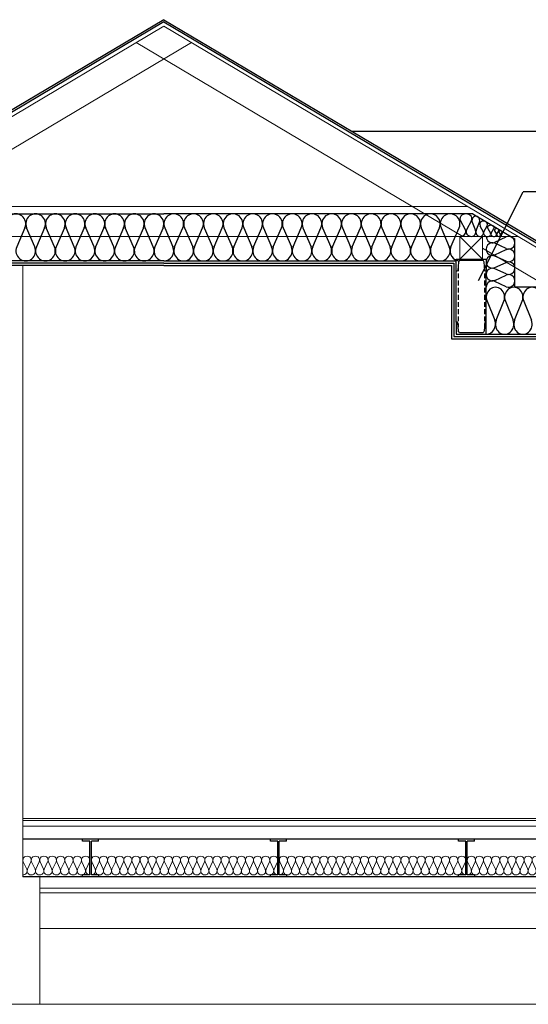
# Model space of a CAD drawing. Header units: millimetres. Extents: x -39 to 2061, y 142 to 1627.
# Tile 5 of 9: x 821 to 1092, y 740 to 1263. Entities that reach past the tile are written whole.
import ezdxf

# ---------------------------------------------------------------- set-up
doc = ezdxf.new("R2010")
doc.units = ezdxf.units.MM
doc.linetypes.add('DASHED', pattern=[19.05, 12.7, -6.35])
for name, color, linetype in [('__opis pomocnicze', 9, 'Continuous'), ('__SZRAF', 8, 'Continuous'), ('_STAL', 3, 'Continuous'), ('_STAL cienka przerywana', 9, 'DASHED'), ('_STROP opis', 4, 'Continuous'), ('INWENT STROPY', 7, 'Continuous')]:
    doc.layers.add(name, color=color, linetype=linetype)
doc.layers.add('INWENT STROPY_Nr_Pióra__2', color=7, linetype='Continuous', lineweight=13, true_color=0x7f7f7f)
doc.layers.add('Inwentaryzacja Konst._Nr_Pióra__3', color=7, linetype='Continuous', lineweight=20, true_color=0xff6600)
doc.layers.add('INWENT.ŚCIANY_Nr_Pióra__1', color=7, linetype='Continuous', lineweight=25)

# ---------------------------------------------------------------- blocks, each defined once
blk = doc.blocks.new('Izolacja cieplna 14_46', base_point=(-186249.6, 7553.2))
at = {"layer": 'INWENT STROPY_Nr_Pióra__2', "linetype": 'Continuous'}
for p, q in [((-186247.8, 7623.4), (-186229.8, 7583)), ((-186226.2, 7583), (-186208.3, 7623.4)), ((-186204.7, 7623.4), (-186186.7, 7583)), ((-186183.1, 7583), (-186165.1, 7623.4)), ((-186161.5, 7623.4), (-186143.6, 7583)), ((-186140, 7583), (-186122, 7623.4)), ((-186118.4, 7623.4), (-186100.4, 7583)), ((-186096.8, 7583), (-186078.9, 7623.4)), ((-186075.3, 7623.4), (-186057.3, 7583)), ((-186053.7, 7583), (-186035.8, 7623.4)), ((-186032.1, 7623.4), (-186014.2, 7583)), ((-186010.6, 7583), (-185992.6, 7623.4)), ((-185989, 7623.4), (-185971.1, 7583)), ((-185967.4, 7583), (-185949.5, 7623.4)), ((-185945.9, 7623.4), (-185927.9, 7583)), ((-185924.3, 7583), (-185906.4, 7623.4)), ((-185902.7, 7623.4), (-185884.8, 7583)), ((-185881.2, 7583), (-185863.2, 7623.4)), ((-185859.6, 7623.4), (-185841.7, 7583)), ((-185838, 7583), (-185820.1, 7623.4)), ((-185816.5, 7623.4), (-185798.5, 7583)), ((-185794.9, 7583), (-185777, 7623.4)), ((-185773.3, 7623.4), (-185755.4, 7583)), ((-185751.8, 7583), (-185733.8, 7623.4)), ((-185730.2, 7623.4), (-185712.3, 7583)), ((-185708.7, 7583), (-185690.7, 7623.4)), ((-185687.1, 7623.4), (-185669.1, 7583)), ((-185665.5, 7583), (-185647.6, 7623.4)), ((-185644, 7623.4), (-185626, 7583)), ((-185622.4, 7583), (-185604.4, 7623.4)), ((-185600.8, 7623.4), (-185582.9, 7583)), ((-185579.3, 7583), (-185561.3, 7623.4)), ((-185557.7, 7623.4), (-185539.8, 7583)), ((-185536.1, 7583), (-185518.2, 7623.4)), ((-185514.6, 7623.4), (-185496.6, 7583)), ((-185493, 7583), (-185475.1, 7623.4)), ((-185471.4, 7623.4), (-185453.5, 7583)), ((-185449.9, 7583), (-185431.9, 7623.4)), ((-185428.3, 7623.4), (-185410.4, 7583)), ((-185406.7, 7583), (-185388.8, 7623.4)), ((-185385.2, 7623.4), (-185367.2, 7583)), ((-185363.6, 7583), (-185345.7, 7623.4)), ((-185342, 7623.4), (-185324.1, 7583)), ((-185320.5, 7583), (-185302.5, 7623.4)), ((-185298.9, 7623.4), (-185281, 7583)), ((-185277.3, 7583), (-185259.4, 7623.4))]:
    blk.add_line(p, q, dxfattribs=at)
for centre, start_param, end_param in [((-186228, 7631.9), 5.870392, 9.837571), ((-186184.9, 7631.9), 5.870392, 9.837571), ((-186141.8, 7631.9), 5.870392, 9.837571), ((-186098.6, 7631.9), 5.870392, 9.837571), ((-186055.5, 7631.9), 5.870392, 9.837571), ((-186012.4, 7631.9), 5.870392, 9.837571), ((-185969.2, 7631.9), 5.870392, 9.837571), ((-185926.1, 7631.9), 5.870392, 9.837571), ((-185883, 7631.9), 5.870392, 9.837571), ((-185839.9, 7631.9), 5.870392, 9.837571), ((-185796.7, 7631.9), 5.870392, 9.837571), ((-185753.6, 7631.9), 5.870392, 9.837571), ((-185710.5, 7631.9), 5.870392, 9.837571), ((-185667.3, 7631.9), 5.870392, 9.837571), ((-185624.2, 7631.9), 5.870392, 9.837571), ((-185581.1, 7631.9), 5.870392, 9.837571), ((-185537.9, 7631.9), 5.870392, 9.837571), ((-185494.8, 7631.9), 5.870392, 9.837571), ((-185451.7, 7631.9), 5.870392, 9.837571), ((-185408.6, 7631.9), 5.870392, 9.837571), ((-185365.4, 7631.9), 5.870392, 9.837571), ((-185322.3, 7631.9), 5.870392, 9.837571), ((-185279.2, 7631.9), 5.870392, 9.837571), ((-186249.6, 7574.4), 4.712389, 6.695979), ((-186206.5, 7574.4), 2.7288, 6.695979), ((-186163.3, 7574.4), 2.7288, 6.695979), ((-186120.2, 7574.4), 2.7288, 6.695979), ((-186077.1, 7574.4), 2.7288, 6.695979), ((-186033.9, 7574.4), 2.7288, 6.695979), ((-185990.8, 7574.4), 2.7288, 6.695979), ((-185947.7, 7574.4), 2.7288, 6.695979), ((-185904.6, 7574.4), 2.7288, 6.695979), ((-185861.4, 7574.4), 2.7288, 6.695979), ((-185818.3, 7574.4), 2.7288, 6.695979), ((-185775.2, 7574.4), 2.7288, 6.695979), ((-185732, 7574.4), 2.7288, 6.695979), ((-185688.9, 7574.4), 2.7288, 6.695979), ((-185645.8, 7574.4), 2.7288, 6.695979), ((-185602.6, 7574.4), 2.7288, 6.695979), ((-185559.5, 7574.4), 2.7288, 6.695979), ((-185516.4, 7574.4), 2.7288, 6.695979), ((-185473.2, 7574.4), 2.7288, 6.695979), ((-185430.1, 7574.4), 2.7288, 6.695979), ((-185387, 7574.4), 2.7288, 6.695979), ((-185343.9, 7574.4), 2.7288, 6.695979), ((-185300.7, 7574.4), 2.7288, 6.695979), ((-185257.6, 7574.4), 2.7288, 4.712389)]:
    blk.add_ellipse(centre, major_axis=(21.6, 0), ratio=0.986209, start_param=start_param, end_param=end_param, dxfattribs=at)
blk = doc.blocks.new('Izolacja cieplna 14_50', base_point=(-184249.6, 7553.2))
at = {"layer": 'INWENT STROPY_Nr_Pióra__2', "linetype": 'Continuous'}
for p, q in [((-184247.8, 7623.4), (-184229.8, 7583)), ((-184226.2, 7583), (-184208.3, 7623.4)), ((-184204.7, 7623.4), (-184186.7, 7583)), ((-184183.1, 7583), (-184165.1, 7623.4)), ((-184161.5, 7623.4), (-184143.6, 7583)), ((-184140, 7583), (-184122, 7623.4)), ((-184118.4, 7623.4), (-184100.4, 7583)), ((-184096.8, 7583), (-184078.9, 7623.4)), ((-184075.3, 7623.4), (-184057.3, 7583)), ((-184053.7, 7583), (-184035.8, 7623.4)), ((-184032.1, 7623.4), (-184014.2, 7583)), ((-184010.6, 7583), (-183992.6, 7623.4)), ((-183989, 7623.4), (-183971.1, 7583)), ((-183967.4, 7583), (-183949.5, 7623.4)), ((-183945.9, 7623.4), (-183927.9, 7583)), ((-183924.3, 7583), (-183906.4, 7623.4)), ((-183902.7, 7623.4), (-183884.8, 7583)), ((-183881.2, 7583), (-183863.2, 7623.4)), ((-183859.6, 7623.4), (-183841.7, 7583)), ((-183838, 7583), (-183820.1, 7623.4)), ((-183816.5, 7623.4), (-183798.5, 7583)), ((-183794.9, 7583), (-183777, 7623.4)), ((-183773.3, 7623.4), (-183755.4, 7583)), ((-183751.8, 7583), (-183733.8, 7623.4)), ((-183730.2, 7623.4), (-183712.3, 7583)), ((-183708.7, 7583), (-183690.7, 7623.4)), ((-183687.1, 7623.4), (-183669.1, 7583)), ((-183665.5, 7583), (-183647.6, 7623.4)), ((-183644, 7623.4), (-183626, 7583)), ((-183622.4, 7583), (-183604.4, 7623.4)), ((-183600.8, 7623.4), (-183582.9, 7583)), ((-183579.3, 7583), (-183561.3, 7623.4)), ((-183557.7, 7623.4), (-183539.8, 7583)), ((-183536.1, 7583), (-183518.2, 7623.4)), ((-183514.6, 7623.4), (-183496.6, 7583)), ((-183493, 7583), (-183475.1, 7623.4)), ((-183471.4, 7623.4), (-183453.5, 7583)), ((-183449.9, 7583), (-183431.9, 7623.4)), ((-183428.3, 7623.4), (-183410.4, 7583)), ((-183406.7, 7583), (-183388.8, 7623.4)), ((-183385.2, 7623.4), (-183367.2, 7583)), ((-183363.6, 7583), (-183345.7, 7623.4)), ((-183342, 7623.4), (-183324.1, 7583)), ((-183320.5, 7583), (-183302.5, 7623.4)), ((-183298.9, 7623.4), (-183281, 7583)), ((-183277.3, 7583), (-183259.4, 7623.4))]:
    blk.add_line(p, q, dxfattribs=at)
for centre, start_param, end_param in [((-184228, 7631.9), 5.870392, 9.837571), ((-184184.9, 7631.9), 5.870392, 9.837571), ((-184141.8, 7631.9), 5.870392, 9.837571), ((-184098.6, 7631.9), 5.870392, 9.837571), ((-184055.5, 7631.9), 5.870392, 9.837571), ((-184012.4, 7631.9), 5.870392, 9.837571), ((-183969.2, 7631.9), 5.870392, 9.837571), ((-183926.1, 7631.9), 5.870392, 9.837571), ((-183883, 7631.9), 5.870392, 9.837571), ((-183839.9, 7631.9), 5.870392, 9.837571), ((-183796.7, 7631.9), 5.870392, 9.837571), ((-183753.6, 7631.9), 5.870392, 9.837571), ((-183710.5, 7631.9), 5.870392, 9.837571), ((-183667.3, 7631.9), 5.870392, 9.837571), ((-183624.2, 7631.9), 5.870392, 9.837571), ((-183581.1, 7631.9), 5.870392, 9.837571), ((-183537.9, 7631.9), 5.870392, 9.837571), ((-183494.8, 7631.9), 5.870392, 9.837571), ((-183451.7, 7631.9), 5.870392, 9.837571), ((-183408.6, 7631.9), 5.870392, 9.837571), ((-183365.4, 7631.9), 5.870392, 9.837571), ((-183322.3, 7631.9), 5.870392, 9.837571), ((-183279.2, 7631.9), 5.870392, 9.837571), ((-184249.6, 7574.4), 4.712389, 6.695979), ((-184206.5, 7574.4), 2.7288, 6.695979), ((-184163.3, 7574.4), 2.7288, 6.695979), ((-184120.2, 7574.4), 2.7288, 6.695979), ((-184077.1, 7574.4), 2.7288, 6.695979), ((-184033.9, 7574.4), 2.7288, 6.695979), ((-183990.8, 7574.4), 2.7288, 6.695979), ((-183947.7, 7574.4), 2.7288, 6.695979), ((-183904.6, 7574.4), 2.7288, 6.695979), ((-183861.4, 7574.4), 2.7288, 6.695979), ((-183818.3, 7574.4), 2.7288, 6.695979), ((-183775.2, 7574.4), 2.7288, 6.695979), ((-183732, 7574.4), 2.7288, 6.695979), ((-183688.9, 7574.4), 2.7288, 6.695979), ((-183645.8, 7574.4), 2.7288, 6.695979), ((-183602.6, 7574.4), 2.7288, 6.695979), ((-183559.5, 7574.4), 2.7288, 6.695979), ((-183516.4, 7574.4), 2.7288, 6.695979), ((-183473.2, 7574.4), 2.7288, 6.695979), ((-183430.1, 7574.4), 2.7288, 6.695979), ((-183387, 7574.4), 2.7288, 6.695979), ((-183343.9, 7574.4), 2.7288, 6.695979), ((-183300.7, 7574.4), 2.7288, 6.695979), ((-183257.6, 7574.4), 2.7288, 4.712389)]:
    blk.add_ellipse(centre, major_axis=(21.6, 0), ratio=0.986209, start_param=start_param, end_param=end_param, dxfattribs=at)
blk = doc.blocks.new('Izolacja cieplna 14_59', base_point=(-186613.6, 7553.2))
at = {"layer": 'INWENT STROPY_Nr_Pióra__2', "linetype": 'Continuous'}
for p, q in [((-186611.7, 7623.4), (-186593.2, 7583)), ((-186589.5, 7583), (-186571, 7623.4)), ((-186567.2, 7623.4), (-186548.7, 7583)), ((-186545, 7583), (-186526.5, 7623.4)), ((-186522.7, 7623.4), (-186504.2, 7583)), ((-186500.5, 7583), (-186482, 7623.4)), ((-186478.2, 7623.4), (-186459.7, 7583)), ((-186456, 7583), (-186437.5, 7623.4)), ((-186433.7, 7623.4), (-186415.2, 7583)), ((-186411.5, 7583), (-186393, 7623.4)), ((-186389.2, 7623.4), (-186370.7, 7583)), ((-186367, 7583), (-186348.5, 7623.4)), ((-186344.7, 7623.4), (-186326.2, 7583)), ((-186322.5, 7583), (-186304, 7623.4)), ((-186300.2, 7623.4), (-186281.7, 7583)), ((-186278, 7583), (-186259.5, 7623.4))]:
    blk.add_line(p, q, dxfattribs=at)
for centre, start_param, end_param in [((-186591.3, 7631.9), 5.870392, 9.837571), ((-186546.8, 7631.9), 5.870392, 9.837571), ((-186502.3, 7631.9), 5.870392, 9.837571), ((-186457.8, 7631.9), 5.870392, 9.837571), ((-186413.3, 7631.9), 5.870392, 9.837571), ((-186368.8, 7631.9), 5.870392, 9.837571), ((-186324.3, 7631.9), 5.870392, 9.837571), ((-186279.8, 7631.9), 5.870392, 9.837571), ((-186613.6, 7574.4), 4.712389, 6.695979), ((-186569.1, 7574.4), 2.7288, 6.695979), ((-186524.6, 7574.4), 2.7288, 6.695979), ((-186480.1, 7574.4), 2.7288, 6.695979), ((-186435.6, 7574.4), 2.7288, 6.695979), ((-186391.1, 7574.4), 2.7288, 6.695979), ((-186346.6, 7574.4), 2.7288, 6.695979), ((-186302.1, 7574.4), 2.7288, 6.695979), ((-186257.6, 7574.4), 2.7288, 4.712389)]:
    blk.add_ellipse(centre, major_axis=(22.2, 0), ratio=0.955857, start_param=start_param, end_param=end_param, dxfattribs=at)
blk = doc.blocks.new('Izolacja cieplna 14_74', base_point=(-185249.6, 7553.2))
at = {"layer": 'INWENT STROPY_Nr_Pióra__2', "linetype": 'Continuous'}
for p, q in [((-185247.8, 7623.4), (-185229.8, 7583)), ((-185226.2, 7583), (-185208.3, 7623.4)), ((-185204.7, 7623.4), (-185186.7, 7583)), ((-185183.1, 7583), (-185165.1, 7623.4)), ((-185161.5, 7623.4), (-185143.6, 7583)), ((-185140, 7583), (-185122, 7623.4)), ((-185118.4, 7623.4), (-185100.4, 7583)), ((-185096.8, 7583), (-185078.9, 7623.4)), ((-185075.3, 7623.4), (-185057.3, 7583)), ((-185053.7, 7583), (-185035.8, 7623.4)), ((-185032.1, 7623.4), (-185014.2, 7583)), ((-185010.6, 7583), (-184992.6, 7623.4)), ((-184989, 7623.4), (-184971.1, 7583)), ((-184967.4, 7583), (-184949.5, 7623.4)), ((-184945.9, 7623.4), (-184927.9, 7583)), ((-184924.3, 7583), (-184906.4, 7623.4)), ((-184902.7, 7623.4), (-184884.8, 7583)), ((-184881.2, 7583), (-184863.2, 7623.4)), ((-184859.6, 7623.4), (-184841.7, 7583)), ((-184838, 7583), (-184820.1, 7623.4)), ((-184816.5, 7623.4), (-184798.5, 7583)), ((-184794.9, 7583), (-184777, 7623.4)), ((-184773.3, 7623.4), (-184755.4, 7583)), ((-184751.8, 7583), (-184733.8, 7623.4)), ((-184730.2, 7623.4), (-184712.3, 7583)), ((-184708.7, 7583), (-184690.7, 7623.4)), ((-184687.1, 7623.4), (-184669.1, 7583)), ((-184665.5, 7583), (-184647.6, 7623.4)), ((-184644, 7623.4), (-184626, 7583)), ((-184622.4, 7583), (-184604.4, 7623.4)), ((-184600.8, 7623.4), (-184582.9, 7583)), ((-184579.3, 7583), (-184561.3, 7623.4)), ((-184557.7, 7623.4), (-184539.8, 7583)), ((-184536.1, 7583), (-184518.2, 7623.4)), ((-184514.6, 7623.4), (-184496.6, 7583)), ((-184493, 7583), (-184475.1, 7623.4)), ((-184471.4, 7623.4), (-184453.5, 7583)), ((-184449.9, 7583), (-184431.9, 7623.4)), ((-184428.3, 7623.4), (-184410.4, 7583)), ((-184406.7, 7583), (-184388.8, 7623.4)), ((-184385.2, 7623.4), (-184367.2, 7583)), ((-184363.6, 7583), (-184345.7, 7623.4)), ((-184342, 7623.4), (-184324.1, 7583)), ((-184320.5, 7583), (-184302.5, 7623.4)), ((-184298.9, 7623.4), (-184281, 7583)), ((-184277.3, 7583), (-184259.4, 7623.4))]:
    blk.add_line(p, q, dxfattribs=at)
for centre, start_param, end_param in [((-185228, 7631.9), 5.870392, 9.837571), ((-185184.9, 7631.9), 5.870392, 9.837571), ((-185141.8, 7631.9), 5.870392, 9.837571), ((-185098.6, 7631.9), 5.870392, 9.837571), ((-185055.5, 7631.9), 5.870392, 9.837571), ((-185012.4, 7631.9), 5.870392, 9.837571), ((-184969.2, 7631.9), 5.870392, 9.837571), ((-184926.1, 7631.9), 5.870392, 9.837571), ((-184883, 7631.9), 5.870392, 9.837571), ((-184839.9, 7631.9), 5.870392, 9.837571), ((-184796.7, 7631.9), 5.870392, 9.837571), ((-184753.6, 7631.9), 5.870392, 9.837571), ((-184710.5, 7631.9), 5.870392, 9.837571), ((-184667.3, 7631.9), 5.870392, 9.837571), ((-184624.2, 7631.9), 5.870392, 9.837571), ((-184581.1, 7631.9), 5.870392, 9.837571), ((-184537.9, 7631.9), 5.870392, 9.837571), ((-184494.8, 7631.9), 5.870392, 9.837571), ((-184451.7, 7631.9), 5.870392, 9.837571), ((-184408.6, 7631.9), 5.870392, 9.837571), ((-184365.4, 7631.9), 5.870392, 9.837571), ((-184322.3, 7631.9), 5.870392, 9.837571), ((-184279.2, 7631.9), 5.870392, 9.837571), ((-185249.6, 7574.4), 4.712389, 6.695979), ((-185206.5, 7574.4), 2.7288, 6.695979), ((-185163.3, 7574.4), 2.7288, 6.695979), ((-185120.2, 7574.4), 2.7288, 6.695979), ((-185077.1, 7574.4), 2.7288, 6.695979), ((-185033.9, 7574.4), 2.7288, 6.695979), ((-184990.8, 7574.4), 2.7288, 6.695979), ((-184947.7, 7574.4), 2.7288, 6.695979), ((-184904.6, 7574.4), 2.7288, 6.695979), ((-184861.4, 7574.4), 2.7288, 6.695979), ((-184818.3, 7574.4), 2.7288, 6.695979), ((-184775.2, 7574.4), 2.7288, 6.695979), ((-184732, 7574.4), 2.7288, 6.695979), ((-184688.9, 7574.4), 2.7288, 6.695979), ((-184645.8, 7574.4), 2.7288, 6.695979), ((-184602.6, 7574.4), 2.7288, 6.695979), ((-184559.5, 7574.4), 2.7288, 6.695979), ((-184516.4, 7574.4), 2.7288, 6.695979), ((-184473.2, 7574.4), 2.7288, 6.695979), ((-184430.1, 7574.4), 2.7288, 6.695979), ((-184387, 7574.4), 2.7288, 6.695979), ((-184343.9, 7574.4), 2.7288, 6.695979), ((-184300.7, 7574.4), 2.7288, 6.695979), ((-184257.6, 7574.4), 2.7288, 4.712389)]:
    blk.add_ellipse(centre, major_axis=(21.6, 0), ratio=0.986209, start_param=start_param, end_param=end_param, dxfattribs=at)

msp = doc.modelspace()

# ---------------------------------------------------------------- linework, layer by layer
at = {"layer": '__opis pomocnicze'}
msp.add_line((1200.37, 1172.01), (1088.91, 1172.01), dxfattribs=at)
msp.add_lwpolyline([(1065.11, 1124.81), (1088.91, 1172.01)], dxfattribs=at)
at = {"layer": '__SZRAF', "linetype": 'Continuous'}
for p, q in [((897.74, 1263.49), (243.93, 875.69)), ((897.74, 1262.33), (243.93, 874.53)), ((897.74, 1263.49), (1551.54, 875.69)), ((897.74, 1262.33), (1551.54, 874.53)), ((997.62, 1204.24), (1310.19, 1204.24)), ((733.47, 1160.24), (897.74, 1160.24)), ((1062, 1160.24), (897.74, 1160.24)), ((1062, 1160.24), (1084.37, 1146.98)), ((823.8, 1152.79), (819.43, 1142.69)), ((829.05, 1142.69), (824.68, 1152.79)), ((834.3, 1152.79), (829.93, 1142.69)), ((839.55, 1142.69), (835.18, 1152.79)), ((844.8, 1152.79), (840.43, 1142.69)), ((850.05, 1142.69), (845.68, 1152.79)), ((855.3, 1152.79), (850.93, 1142.69)), ((860.55, 1142.69), (856.18, 1152.79)), ((865.8, 1152.79), (861.43, 1142.69)), ((871.05, 1142.69), (866.68, 1152.79)), ((876.3, 1152.79), (871.93, 1142.69)), ((881.55, 1142.69), (877.18, 1152.79)), ((886.8, 1152.79), (882.43, 1142.69)), ((892.05, 1142.69), (887.68, 1152.79)), ((897.3, 1152.79), (892.93, 1142.69)), ((898.18, 1152.79), (902.55, 1142.69)), ((903.43, 1142.69), (907.8, 1152.79)), ((908.68, 1152.79), (913.05, 1142.69)), ((913.93, 1142.69), (918.3, 1152.79)), ((919.18, 1152.79), (923.55, 1142.69)), ((924.43, 1142.69), (928.8, 1152.79)), ((929.68, 1152.79), (934.05, 1142.69)), ((934.93, 1142.69), (939.3, 1152.79)), ((940.18, 1152.79), (944.55, 1142.69)), ((945.43, 1142.69), (949.8, 1152.79)), ((950.68, 1152.79), (955.05, 1142.69)), ((955.93, 1142.69), (960.3, 1152.79)), ((961.18, 1152.79), (965.55, 1142.69)), ((966.43, 1142.69), (970.8, 1152.79)), ((971.68, 1152.79), (976.05, 1142.69)), ((976.93, 1142.69), (981.3, 1152.79)), ((982.18, 1152.79), (986.55, 1142.69)), ((987.43, 1142.69), (991.8, 1152.79)), ((992.68, 1152.79), (997.05, 1142.69)), ((997.93, 1142.69), (1002.3, 1152.79)), ((1003.18, 1152.79), (1007.55, 1142.69)), ((1008.43, 1142.69), (1012.8, 1152.79)), ((1013.68, 1152.79), (1018.05, 1142.69)), ((1018.93, 1142.69), (1023.3, 1152.79)), ((1024.18, 1152.79), (1028.55, 1142.69)), ((1029.43, 1142.69), (1033.8, 1152.79)), ((1034.68, 1152.79), (1039.05, 1142.69)), ((1039.93, 1142.69), (1044.3, 1152.79)), ((1045.18, 1152.79), (1049.55, 1142.69)), ((1050.43, 1142.69), (1054.8, 1152.79)), ((1058.16, 1151.82), (1055.51, 1156.67)), ((1061.36, 1156.67), (1058.7, 1151.82)), ((1061.8, 1155.76), (1063.5, 1151.43)), ((1063.85, 1151.43), (1065.55, 1155.76)), ((1065.89, 1153.95), (1067.6, 1150.67)), ((1067.94, 1150.67), (1069.64, 1153.95)), ((1069.97, 1152.4), (1071.49, 1150.01)), ((1071.79, 1150.01), (1073.31, 1152.4)), ((1073.66, 1151.15), (1074.65, 1149.48)), ((1073.75, 1145.15), (1079.86, 1147.96)), ((1074.85, 1149.48), (1075.84, 1151.15)), ((1076.01, 1150.35), (1076.73, 1149.14)), ((1076.88, 1149.14), (1077.6, 1150.35)), ((1084.37, 1121.24), (1084.37, 1146.98)), ((1079.86, 1141.78), (1073.75, 1144.59)), ((1073.75, 1138.4), (1079.86, 1141.21)), ((1079.86, 1135.03), (1073.75, 1137.84)), ((897.74, 1135.24), (742.24, 1135.24)), ((897.74, 1133.99), (743.49, 1133.99)), ((897.74, 1132.74), (744.74, 1132.74)), ((897.74, 1135.24), (1053.24, 1135.24)), ((897.74, 1133.99), (1051.99, 1133.99)), ((897.74, 1132.74), (1050.74, 1132.74)), ((1050.74, 1132.74), (1050.74, 1093.74)), ((1051.99, 1133.99), (1051.99, 1094.99)), ((1073.75, 1131.65), (1079.86, 1134.46)), ((1079.86, 1128.28), (1073.75, 1131.09)), ((1073.75, 1124.9), (1079.86, 1127.71)), ((1079.86, 1121.53), (1073.75, 1124.34)), ((1127.76, 1121.24), (1084.37, 1121.24)), ((1069.65, 1113.79), (1073.7, 1103.69)), ((1074.52, 1103.69), (1078.58, 1113.79)), ((1079.4, 1113.79), (1083.46, 1103.69)), ((1084.28, 1103.69), (1088.33, 1113.79)), ((1089.15, 1113.79), (1093.21, 1103.69)), ((1051.99, 1094.99), (1120.56, 1094.99)), ((1053.24, 1096.24), (1120.95, 1096.24)), ((1050.74, 1093.74), (1120.22, 1093.74))]:
    msp.add_line(p, q, dxfattribs=at)
for centre, major_axis, ratio, start_param, end_param in [((818.99, 1154.93), (0, -5.32), 0.987408, 1.158003, 5.125183), ((829.49, 1154.93), (0, -5.32), 0.987408, 1.158003, 5.125183), ((839.99, 1154.93), (0, -5.32), 0.987408, 1.158003, 5.125183), ((850.49, 1154.93), (0, -5.32), 0.987408, 1.158003, 5.125183), ((860.99, 1154.93), (0, -5.32), 0.987408, 1.158003, 5.125183), ((871.49, 1154.93), (0, -5.32), 0.987408, 1.158003, 5.125183), ((881.99, 1154.93), (0, -5.32), 0.987408, 1.158003, 5.125183), ((892.49, 1154.93), (0, -5.32), 0.987408, 1.158003, 5.125183), ((902.99, 1154.93), (0, 5.32), 0.987408, 4.299595, 8.266775), ((913.49, 1154.93), (0, 5.32), 0.987408, 4.299595, 8.266775), ((923.99, 1154.93), (0, 5.32), 0.987408, 4.299595, 8.266775), ((934.49, 1154.93), (0, 5.32), 0.987408, 4.299595, 8.266775), ((944.99, 1154.93), (0, 5.32), 0.987408, 4.299595, 8.266775), ((955.49, 1154.93), (0, 5.32), 0.987408, 4.299595, 8.266775), ((965.99, 1154.93), (0, 5.32), 0.987408, 4.299595, 8.266775), ((976.49, 1154.93), (0, 5.32), 0.987408, 4.299595, 8.266775), ((986.99, 1154.93), (0, 5.32), 0.987408, 4.299595, 8.266775), ((997.49, 1154.93), (0, 5.32), 0.987408, 4.299595, 8.266775), ((1007.99, 1154.93), (0, 5.32), 0.987408, 4.299595, 8.266775), ((1018.49, 1154.93), (0, 5.32), 0.987408, 4.299595, 8.266775), ((1028.99, 1154.93), (0, 5.32), 0.987408, 4.299595, 8.266775), ((1039.49, 1154.93), (0, 5.32), 0.987408, 4.299595, 8.266775), ((1049.99, 1154.93), (0, 5.32), 0.987408, 4.299595, 8.266775), ((1058.43, 1157.69), (-3.19, 0), 0.799024, 2.728799, 6.695979), ((1063.67, 1156.67), (0, 2.28), 0.899208, 4.299595, 8.266775), ((1055.24, 1150.8), (-3.19, 0), 0.799024, 1.570796, 3.554385), ((1061.63, 1150.8), (-3.19, 0), 0.799024, 5.870392, 7.853982), ((1067.77, 1154.65), (2.05, 0), 0.844641, 5.870392, 9.837571), ((1071.64, 1152.91), (1.82, 0), 0.690752, 5.870392, 9.837571), ((1074.75, 1151.5), (1.19, 0), 0.738301, 5.870392, 9.837571), ((1061.63, 1150.52), (0, 2.28), 0.899208, 3.141593, 5.125182), ((1065.72, 1150.52), (0, 2.28), 0.899208, 1.158004, 3.141593), ((1065.72, 1149.97), (2.05, 0), 0.844641, 4.712389, 6.695979), ((1069.82, 1149.97), (2.05, 0), 0.844641, 2.7288, 4.712389), ((1072.45, 1148.24), (0, 3.37), 0.953287, 1.570796, 3.554385), ((1069.82, 1149.5), (1.82, 0), 0.690752, 4.712389, 6.695979), ((1073.46, 1149.5), (1.82, 0), 0.690752, 2.7288, 4.712389), ((1073.56, 1149.12), (1.19, 0), 0.738301, 4.712389, 6.695979), ((1075.94, 1149.12), (1.19, 0), 0.738301, 2.7288, 4.712389), ((1076.81, 1150.61), (0.867, 0), 0.736068, 5.870392, 9.837571), ((1075.94, 1148.88), (0.867, 0), 0.736068, 4.712389, 6.695979), ((1077.67, 1148.88), (0.867, 0), 0.736068, 2.7288, 4.712389), ((1081.15, 1144.87), (0, 3.37), 0.953287, 2.728799, 6.695979), ((824.24, 1140.56), (0, -5.32), 0.987408, 4.299595, 8.266774), ((834.74, 1140.56), (0, -5.32), 0.987408, 4.299595, 8.266774), ((845.24, 1140.56), (0, -5.32), 0.987408, 4.299595, 8.266774), ((855.74, 1140.56), (0, -5.32), 0.987408, 4.299595, 8.266774), ((866.24, 1140.56), (0, -5.32), 0.987408, 4.299595, 8.266774), ((876.74, 1140.56), (0, -5.32), 0.987408, 4.299595, 8.266774), ((887.24, 1140.56), (0, -5.32), 0.987408, 4.299595, 8.266774), ((897.74, 1140.56), (0, -5.32), 0.987408, 4.299596, 6.283185), ((897.74, 1140.56), (0, 5.32), 0.987408, 3.141593, 5.125182), ((908.24, 1140.56), (0, 5.32), 0.987408, 1.158004, 5.125183), ((918.74, 1140.56), (0, 5.32), 0.987408, 1.158004, 5.125183), ((929.24, 1140.56), (0, 5.32), 0.987408, 1.158004, 5.125183), ((939.74, 1140.56), (0, 5.32), 0.987408, 1.158004, 5.125183), ((950.24, 1140.56), (0, 5.32), 0.987408, 1.158004, 5.125183), ((960.74, 1140.56), (0, 5.32), 0.987408, 1.158004, 5.125183), ((971.24, 1140.56), (0, 5.32), 0.987408, 1.158004, 5.125183), ((981.74, 1140.56), (0, 5.32), 0.987408, 1.158004, 5.125183), ((992.24, 1140.56), (0, 5.32), 0.987408, 1.158004, 5.125183), ((1002.74, 1140.56), (0, 5.32), 0.987408, 1.158004, 5.125183), ((1013.24, 1140.56), (0, 5.32), 0.987408, 1.158004, 5.125183), ((1023.74, 1140.56), (0, 5.32), 0.987408, 1.158004, 5.125183), ((1034.24, 1140.56), (0, 5.32), 0.987408, 1.158004, 5.125183), ((1044.74, 1140.56), (0, 5.32), 0.987408, 1.158004, 5.125183), ((1055.24, 1140.56), (0, 5.32), 0.987408, 1.158004, 3.141593), ((1072.45, 1141.49), (0, 3.37), 0.953287, 5.870392, 9.837571), ((1081.15, 1138.12), (0, 3.37), 0.953287, 2.728799, 6.695979), ((1072.45, 1134.74), (0, 3.37), 0.953287, 5.870392, 9.837571), ((1072.45, 1127.99), (0, 3.37), 0.953287, 5.870392, 9.837571), ((1081.15, 1131.37), (0, 3.37), 0.953287, 2.728799, 6.695979), ((1081.15, 1124.62), (0, 3.37), 0.953287, 2.728799, 6.695979), ((1074.11, 1115.93), (0, 5.32), 0.91718, 4.299595, 8.266775), ((1072.45, 1121.24), (0, 3.37), 0.953287, 5.870392, 7.853982), ((1083.87, 1115.93), (0, 5.32), 0.91718, 4.299595, 8.266775), ((1093.62, 1115.93), (0, 5.32), 0.91718, 4.299595, 8.266775), ((1069.24, 1101.56), (0, 5.32), 0.91718, 3.141593, 5.125182), ((1078.99, 1101.56), (0, 5.32), 0.91718, 1.158004, 5.125183), ((1088.74, 1101.56), (0, 5.32), 0.91718, 1.158004, 5.125183)]:
    msp.add_ellipse(centre, major_axis=major_axis, ratio=ratio, start_param=start_param, end_param=end_param, dxfattribs=at)
at = {"layer": '_STAL'}
for p, q in [((1053.24, 1102.74), (1053.24, 1129.74)), ((1069.24, 1102.74), (1069.24, 1129.74))]:
    msp.add_line(p, q, dxfattribs=at)
for points in [[(1069.24, 1136.24), (1069.24, 1129.74), (1068.96, 1129.74, -0.391021), (1068.41, 1130.25), (1068.07, 1134.53, 0.391021), (1067.02, 1135.49), (1055.46, 1135.49, 0.391021), (1054.41, 1134.53), (1054.07, 1130.25, -0.391021), (1053.52, 1129.74), (1053.24, 1129.74), (1053.24, 1136.24)], [(1069.24, 1096.24), (1069.24, 1102.74), (1068.96, 1102.74, 0.391021), (1068.41, 1102.24), (1068.07, 1097.96, -0.391021), (1067.02, 1096.99), (1055.46, 1096.99, -0.391021), (1054.41, 1097.96), (1054.07, 1102.24, 0.391021), (1053.52, 1102.74), (1053.24, 1102.74), (1053.24, 1096.24)]]:
    msp.add_lwpolyline(points, format="xyb", close=True, dxfattribs=at)
at = {"layer": '_STAL cienka przerywana', "ltscale": 0.2}
for p, q in [((1054.24, 1132.39), (1054.24, 1100.1)), ((1068.24, 1132.39), (1068.24, 1100.1))]:
    msp.add_line(p, q, dxfattribs=at)
at = {"layer": '_STROP opis'}
for p, q in [((1591.74, 827.74), (822.74, 827.74)), ((862.99, 827.74), (854.49, 827.74)), ((854.49, 826.74), (854.49, 827.74)), ((862.99, 826.74), (862.99, 827.74)), ((962.99, 827.74), (954.49, 827.74)), ((954.49, 826.74), (954.49, 827.74)), ((962.99, 826.74), (962.99, 827.74)), ((1062.99, 827.74), (1054.49, 827.74)), ((1054.49, 826.74), (1054.49, 827.74)), ((1062.99, 826.74), (1062.99, 827.74)), ((858.34, 826.74), (854.49, 826.74)), ((858.34, 808.74), (858.34, 826.74)), ((862.99, 826.74), (859.14, 826.74)), ((859.14, 808.74), (859.14, 826.74)), ((958.34, 826.74), (954.49, 826.74)), ((958.34, 808.74), (958.34, 826.74)), ((962.99, 826.74), (959.14, 826.74)), ((959.14, 808.74), (959.14, 826.74)), ((1058.34, 826.74), (1054.49, 826.74)), ((1058.34, 808.74), (1058.34, 826.74)), ((1062.99, 826.74), (1059.14, 826.74)), ((1059.14, 808.74), (1059.14, 826.74)), ((1577.74, 807.74), (822.74, 807.74)), ((854.49, 807.74), (854.49, 808.74)), ((858.34, 808.74), (854.49, 808.74)), ((862.99, 807.74), (854.49, 807.74)), ((862.99, 808.74), (859.14, 808.74)), ((862.99, 808.74), (862.99, 807.74)), ((954.49, 807.74), (954.49, 808.74)), ((958.34, 808.74), (954.49, 808.74)), ((962.99, 807.74), (954.49, 807.74)), ((962.99, 808.74), (959.14, 808.74)), ((962.99, 808.74), (962.99, 807.74)), ((1058.34, 808.74), (1054.49, 808.74)), ((1054.49, 807.74), (1054.49, 808.74)), ((1062.99, 807.74), (1054.49, 807.74)), ((1062.99, 808.74), (1059.14, 808.74)), ((1062.99, 808.74), (1062.99, 807.74))]:
    msp.add_line(p, q, dxfattribs=at)
at = {"layer": 'INWENT STROPY_Nr_Pióra__2', "linetype": 'Continuous'}
for p, q in [((822.74, 807.74), (822.74, 1132.74)), ((1347.74, 838.74), (822.74, 838.74)), ((1347.74, 837.74), (822.74, 837.74)), ((1350.24, 834.74), (822.74, 834.74)), ((831.74, 739.95), (831.74, 807.74)), ((1577.74, 801.74), (831.74, 801.74)), ((1577.74, 799.24), (831.74, 799.24)), ((831.74, 780.24), (1577.74, 780.24))]:
    msp.add_line(p, q, dxfattribs=at)
msp.add_lwpolyline([(109.54, 739.95), (1734.61, 739.95)], dxfattribs=at)
at = {"layer": 'INWENT.ŚCIANY_Nr_Pióra__1', "linetype": 'Continuous'}
msp.add_line((831.74, 807.74), (822.74, 807.74), dxfattribs=at)
at = {"layer": 'Inwentaryzacja Konst._Nr_Pióra__3', "color": 2}
for p, q in [((897.74, 1260), (198.37, 845.18)), ((897.74, 1260), (1597.1, 845.18)), ((912.44, 1251.28), (738.72, 1148.24)), ((883.04, 1251.28), (1056.75, 1148.24)), ((1059.18, 1164.24), (736.29, 1164.24)), ((1086.16, 1148.24), (709.32, 1148.24)), ((1055.24, 1136.24), (1055.24, 1148.24)), ((1055.24, 1148.24), (1067.24, 1136.24)), ((1055.24, 1148.24), (1067.24, 1148.24)), ((1067.24, 1148.24), (1055.24, 1136.24)), ((1067.24, 1148.24), (1067.24, 1136.24)), ((1067.24, 1142.03), (1562.54, 848.24)), ((1067.24, 1136.24), (1055.24, 1136.24))]:
    msp.add_line(p, q, dxfattribs=at)

# ---------------------------------------------------------------- block references
at = {"layer": 'INWENT STROPY', "color": 104, "linetype": 'Continuous', "lineweight": 20, "true_color": 0x029e21, "xscale": 0.1, "yscale": 0.1, "zscale": 0.1}
for name, p in [('Izolacja cieplna 14_59', (822.74, 808.74)), ('Izolacja cieplna 14_46', (859.14, 808.74)), ('Izolacja cieplna 14_74', (959.14, 808.74)), ('Izolacja cieplna 14_50', (1059.14, 808.74))]:
    msp.add_blockref(name, p, dxfattribs=at)

doc.saveas('drawing.dxf')
